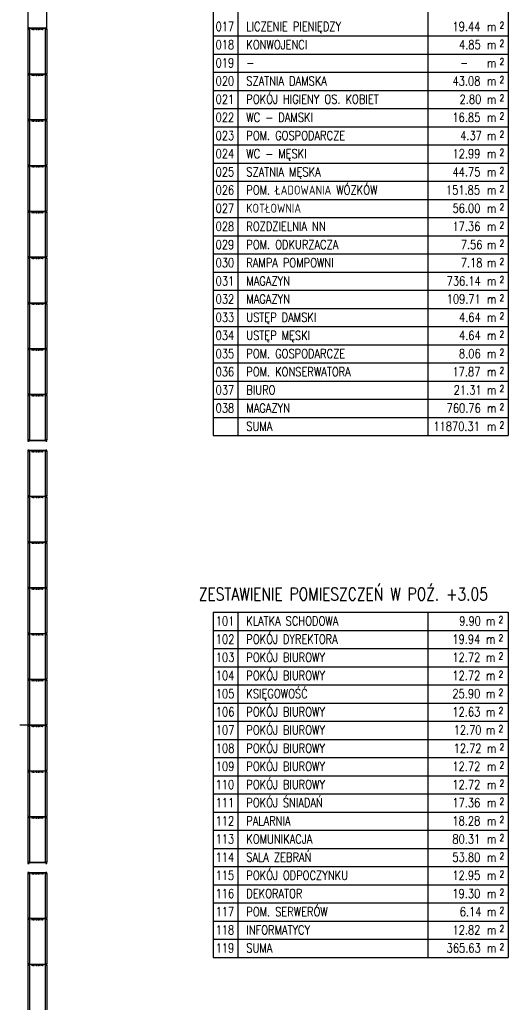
# Model space of a CAD drawing. Extents: x 153948 to 285449, y -89387 to -60195.
# Tile 83 of 101: x 263886 to 266850, y -82992 to -77018. Entities that reach past the tile are written whole.
import ezdxf

# ---------------------------------------------------------------- set-up
doc = ezdxf.new("R2010")
doc.units = 0
doc.header["$LTSCALE"] = 100
doc.header["$MEASUREMENT"] = 0
doc.layers.get('0').update_dxf_attribs({"linetype": 'CONTINUOUS'})
for name, color, linetype in [('OPIS-POM', 2, 'CONTINUOUS'), ('R450', 1, 'CONTINUOUS'), ('RS REGAŁY', 7, 'CONTINUOUS'), ('TABLICZKA', 7, 'CONTINUOUS')]:
    doc.layers.add(name, color=color, linetype=linetype)
doc.styles.add('DYBY-NORMALNY-0-8-N', font='ROMANS.SHX', dxfattribs={"width": 0.8})
doc.styles.get("Standard").update_dxf_attribs({"font": 'txt.shx'})

# ---------------------------------------------------------------- blocks, each defined once
blk = doc.blocks.new('RACK 450 270 115')
at = {"color": 1}
for p, q in [((2.75, 108), (2.75, 7)), ((4.25, 108), (4.25, 7)), ((7, 115), (277.8, 115)), ((7, 105.5), (277.8, 105.5)), ((7, 9.5), (277.8, 9.5)), ((7, 0), (277.8, 0))]:
    blk.add_line(p, q, dxfattribs=at)
for points in [[(0, 108), (7, 108), (7, 115), (0, 115)], [(0, 0), (7, 0), (7, 7), (0, 7)]]:
    blk.add_lwpolyline(points, close=True, dxfattribs=at)
at = {"color": 1, "insert": (9.25, 57.5), "char_height": 5, "width": 101, "attachment_point": 5, "rotation": 90}
blk.add_mtext('RACK 450 270 115', dxfattribs=at)
blk = doc.blocks.new('NOGA RACK 450 007 115')
at = {"color": 1}
for p, q in [((2.75, 108), (2.75, 7)), ((4.25, 108), (4.25, 7))]:
    blk.add_line(p, q, dxfattribs=at)
for points in [[(0, 108), (7, 108), (7, 115), (0, 115)], [(0, 0), (7, 0), (7, 7), (0, 7)]]:
    blk.add_lwpolyline(points, close=True, dxfattribs=at)

msp = doc.modelspace()

# ---------------------------------------------------------------- linework, layer by layer
at = {"layer": 'OPIS-POM'}
for p, q in [((265058.79, -76895.18), (265058.79, -77115.72)), ((265208.5, -76895.18), (265208.5, -77115.72)), ((266361.04, -76895.18), (266361.04, -77115.72)), ((266849.66, -76895.18), (266849.66, -77115.72)), ((265058.79, -77115.72), (265058.79, -77225.98)), ((265058.79, -77115.72), (265058.79, -77336.25)), ((265058.79, -77115.72), (266849.66, -77115.72)), ((265058.79, -77115.72), (266849.66, -77115.72)), ((265058.79, -77115.72), (266849.66, -77115.72)), ((265058.79, -77115.72), (266849.66, -77115.72)), ((265058.79, -77115.72), (266849.66, -77115.72)), ((265208.5, -77115.72), (265208.5, -77336.25)), ((266361.04, -77115.72), (266361.04, -77336.25)), ((266849.66, -77115.72), (266849.66, -77225.98)), ((266849.66, -77115.72), (266849.66, -77225.98)), ((266849.66, -77115.72), (266849.66, -77225.98)), ((266849.66, -77115.72), (266849.66, -77336.25)), ((265058.79, -77225.98), (266849.66, -77225.98)), ((265058.79, -77225.98), (266849.66, -77225.98)), ((265058.79, -77336.25), (266849.66, -77336.25)), ((265058.79, -77336.25), (266849.66, -77336.25)), ((265058.79, -77336.25), (266849.66, -77336.25)), ((265058.79, -77336.25), (266849.66, -77336.25)), ((265058.79, -77336.25), (266849.66, -77336.25)), ((265058.79, -77336.25), (266849.66, -77336.25)), ((265058.79, -77336.25), (265058.79, -77667.04)), ((265058.79, -77336.25), (265058.79, -77446.51)), ((265208.5, -77336.25), (265208.5, -77667.04)), ((266361.04, -77336.25), (266361.04, -77667.04)), ((266849.66, -77336.25), (266849.66, -77446.51)), ((266849.66, -77336.25), (266849.66, -77446.51)), ((266849.66, -77336.25), (266849.66, -77446.51)), ((266849.66, -77336.25), (266849.66, -77556.78)), ((265058.79, -77446.51), (266849.66, -77446.51)), ((265058.79, -77446.51), (266849.66, -77446.51)), ((266849.66, -77446.51), (266849.66, -77667.04)), ((266849.66, -77446.51), (266849.66, -77556.78)), ((266849.66, -77446.51), (266849.66, -77556.78)), ((265058.79, -77556.78), (266849.66, -77556.78)), ((265058.79, -77667.04), (266849.66, -77667.04)), ((265058.79, -77667.04), (266849.66, -77667.04)), ((265058.79, -77667.04), (266849.66, -77667.04)), ((265058.79, -77667.04), (265058.79, -77777.31)), ((265058.79, -77667.04), (265058.79, -77777.31)), ((265208.5, -77667.04), (265208.5, -77777.31)), ((266361.04, -77667.04), (266361.04, -77777.31)), ((266849.66, -77667.04), (266849.66, -77777.31)), ((266849.66, -77667.04), (266849.66, -77777.31)), ((266849.66, -77667.04), (266849.66, -77777.31)), ((266849.66, -77667.04), (266849.66, -77777.31)), ((265058.79, -77777.31), (266849.66, -77777.31)), ((265058.79, -77777.31), (266849.66, -77777.31)), ((265058.79, -77777.31), (265058.79, -77887.58)), ((265058.79, -77777.31), (265058.79, -77887.58)), ((265208.5, -77777.31), (265208.5, -77887.58)), ((266361.04, -77777.31), (266361.04, -77887.58)), ((266849.66, -77777.31), (266849.66, -77887.58)), ((266849.66, -77777.31), (266849.66, -77887.58)), ((265058.79, -77887.58), (266849.66, -77887.58)), ((265058.79, -77887.58), (266849.66, -77887.58)), ((265058.79, -77887.58), (266849.66, -77887.58)), ((265058.79, -77887.58), (266849.66, -77887.58)), ((265058.79, -77887.58), (265058.79, -78108.11)), ((265058.79, -77887.58), (265058.79, -77997.84)), ((265208.5, -77887.58), (265208.5, -78108.11)), ((266361.04, -77887.58), (266361.04, -78108.11)), ((266849.66, -77887.58), (266849.66, -77997.84)), ((266849.66, -77887.58), (266849.66, -77997.84)), ((266849.66, -77887.58), (266849.66, -77997.84)), ((266849.66, -77887.58), (266849.66, -78108.11)), ((265058.79, -77997.84), (266849.66, -77997.84)), ((265058.79, -77997.84), (266849.66, -77997.84)), ((265058.79, -78108.11), (266849.66, -78108.11)), ((265058.79, -78108.11), (266849.66, -78108.11)), ((265058.79, -78108.11), (266849.66, -78108.11)), ((265058.79, -78108.11), (265058.79, -78218.37)), ((265058.79, -78108.11), (265058.79, -78218.37)), ((265208.5, -78108.11), (265208.5, -78218.37)), ((266361.04, -78108.11), (266361.04, -78218.37)), ((266849.66, -78108.11), (266849.66, -78218.37)), ((266849.66, -78108.11), (266849.66, -78218.37)), ((265058.79, -78218.37), (266849.66, -78218.37)), ((265058.79, -78218.37), (266849.66, -78218.37)), ((265058.79, -78218.37), (266849.66, -78218.37)), ((265058.79, -78218.37), (266849.66, -78218.37)), ((265058.79, -78218.37), (265058.79, -78438.91)), ((265058.79, -78218.37), (265058.79, -78328.64)), ((265208.5, -78218.37), (265208.5, -78438.91)), ((266361.04, -78218.37), (266361.04, -78438.91)), ((266849.66, -78218.37), (266849.66, -78438.91)), ((266849.66, -78218.37), (266849.66, -78328.64)), ((266849.66, -78218.37), (266849.66, -78328.64)), ((266849.66, -78218.37), (266849.66, -78328.64)), ((265058.79, -78328.64), (266849.66, -78328.64)), ((265058.79, -78328.64), (266849.66, -78328.64)), ((265058.79, -78438.91), (266849.66, -78438.91)), ((265058.79, -78438.91), (266849.66, -78438.91)), ((265058.79, -78438.91), (266849.66, -78438.91)), ((265058.79, -78438.91), (266849.66, -78438.91)), ((265058.79, -78438.91), (266849.66, -78438.91)), ((265058.79, -78438.91), (265058.79, -78659.44)), ((265058.79, -78438.91), (265058.79, -78549.17)), ((265208.5, -78438.91), (265208.5, -78659.44)), ((266361.04, -78438.91), (266361.04, -78659.44)), ((266849.66, -78438.91), (266849.66, -78659.44)), ((266849.66, -78438.91), (266849.66, -78549.17)), ((266849.66, -78438.91), (266849.66, -78549.17)), ((266849.66, -78438.91), (266849.66, -78549.17)), ((265058.79, -78549.17), (266849.66, -78549.17)), ((265058.79, -78549.17), (266849.66, -78549.17)), ((265058.79, -78659.44), (265058.79, -78769.7)), ((265058.79, -78659.44), (265058.79, -78990.23)), ((265058.79, -78659.44), (266849.66, -78659.44)), ((265058.79, -78659.44), (266849.66, -78659.44)), ((265058.79, -78659.44), (266849.66, -78659.44)), ((265058.79, -78659.44), (266849.66, -78659.44)), ((265058.79, -78659.44), (266849.66, -78659.44)), ((265058.79, -78659.44), (266849.66, -78659.44)), ((265208.5, -78659.44), (265208.5, -78990.23)), ((266361.04, -78659.44), (266361.04, -78990.23)), ((266849.66, -78659.44), (266849.66, -78879.97)), ((266849.66, -78659.44), (266849.66, -78769.7)), ((266849.66, -78659.44), (266849.66, -78769.7)), ((266849.66, -78659.44), (266849.66, -78769.7)), ((265058.79, -78769.7), (266849.66, -78769.7)), ((265058.79, -78769.7), (266849.66, -78769.7)), ((266849.66, -78769.7), (266849.66, -78879.97)), ((266849.66, -78769.7), (266849.66, -78879.97)), ((266849.66, -78769.7), (266849.66, -78990.23)), ((265058.79, -78879.97), (266849.66, -78879.97)), ((265058.79, -78990.23), (266849.66, -78990.23)), ((265058.79, -78990.23), (265058.79, -79210.77)), ((265058.79, -78990.23), (266849.66, -78990.23)), ((265058.79, -78990.23), (266849.66, -78990.23)), ((265208.5, -78990.23), (265208.5, -79541.56)), ((266361.04, -78990.23), (266361.04, -79541.56)), ((266849.66, -78990.23), (266849.66, -79321.03)), ((265058.79, -79100.5), (265058.79, -79541.56)), ((265058.79, -79100.5), (266849.66, -79100.5)), ((265058.79, -79100.5), (266849.66, -79100.5)), ((265058.79, -79100.5), (266849.66, -79100.5)), ((265058.79, -79100.5), (266849.66, -79100.5)), ((265058.79, -79100.5), (266849.66, -79100.5)), ((265058.79, -79100.5), (266849.66, -79100.5)), ((266849.66, -79100.5), (266849.66, -79210.77)), ((266849.66, -79100.5), (266849.66, -79210.77)), ((266849.66, -79100.5), (266849.66, -79210.77)), ((265058.79, -79210.77), (266849.66, -79210.77)), ((265058.79, -79321.03), (266849.66, -79321.03)), ((266849.66, -79321.03), (266849.66, -79431.3)), ((266849.66, -79321.03), (266849.66, -79431.3)), ((266849.66, -79321.03), (266849.66, -79541.56)), ((265058.79, -79431.3), (266849.66, -79431.3)), ((265058.79, -79541.56), (266849.66, -79541.56)), ((265058.79, -80612.82), (265058.79, -80723.08)), ((265058.79, -80612.82), (266849.66, -80612.82)), ((265208.5, -80612.82), (265208.5, -80723.08)), ((266361.04, -80612.82), (266361.04, -80723.08)), ((266849.66, -80612.82), (266849.66, -80723.08)), ((266849.66, -80612.82), (266849.66, -80723.08)), ((265058.79, -80723.08), (265058.79, -80833.35)), ((265058.79, -80723.08), (266849.66, -80723.08)), ((265058.79, -80723.08), (266849.66, -80723.08)), ((265208.5, -80723.08), (265208.5, -80833.35)), ((266361.04, -80723.08), (266361.04, -80833.35)), ((266849.66, -80723.08), (266849.66, -80833.35)), ((266849.66, -80723.08), (266849.66, -80833.35)), ((265058.79, -80833.35), (265058.79, -80943.62)), ((265058.79, -80833.35), (266849.66, -80833.35)), ((265058.79, -80833.35), (266849.66, -80833.35)), ((265058.79, -80833.35), (266849.66, -80833.35)), ((265208.5, -80833.35), (265208.5, -80943.62)), ((266361.04, -80833.35), (266361.04, -80943.62)), ((266849.66, -80833.35), (266849.66, -80943.62)), ((266849.66, -80833.35), (266849.66, -80943.62)), ((265058.79, -80943.62), (265058.79, -81053.88)), ((265058.79, -80943.62), (266849.66, -80943.62)), ((265058.79, -80943.62), (266849.66, -80943.62)), ((265208.5, -80943.62), (265208.5, -81053.88)), ((266361.04, -80943.62), (266361.04, -81053.88)), ((266849.66, -80943.62), (266849.66, -81053.88)), ((266849.66, -80943.62), (266849.66, -81053.88)), ((265058.79, -81053.88), (265058.79, -81164.15)), ((265058.79, -81053.88), (266849.66, -81053.88)), ((265058.79, -81053.88), (266849.66, -81053.88)), ((265208.5, -81053.88), (265208.5, -81164.15)), ((266361.04, -81053.88), (266361.04, -81164.15)), ((266849.66, -81053.88), (266849.66, -81164.15)), ((266849.66, -81053.88), (266849.66, -81164.15)), ((265058.79, -81164.15), (265058.79, -81274.41)), ((265058.79, -81164.15), (266849.66, -81164.15)), ((265058.79, -81164.15), (266849.66, -81164.15)), ((265208.5, -81164.15), (265208.5, -81274.41)), ((266361.04, -81164.15), (266361.04, -81274.41)), ((266849.66, -81164.15), (266849.66, -81274.41)), ((266849.66, -81164.15), (266849.66, -81274.41)), ((265058.79, -81274.41), (265058.79, -81384.68)), ((265058.79, -81274.41), (266849.66, -81274.41)), ((265058.79, -81274.41), (266849.66, -81274.41)), ((265208.5, -81274.41), (265208.5, -81384.68)), ((266361.04, -81274.41), (266361.04, -81384.68)), ((266849.66, -81274.41), (266849.66, -81384.68)), ((266849.66, -81274.41), (266849.66, -81384.68)), ((266849.66, -81274.41), (266849.66, -81384.68)), ((266849.66, -81274.41), (266849.66, -81384.68)), ((265058.79, -81384.68), (265058.79, -81494.94)), ((265058.79, -81384.68), (265058.79, -81494.94)), ((265058.79, -81384.68), (266849.66, -81384.68)), ((265058.79, -81384.68), (266849.66, -81384.68)), ((265208.5, -81384.68), (265208.5, -81494.94)), ((266361.04, -81384.68), (266361.04, -81494.94)), ((266849.66, -81384.68), (266849.66, -81494.94)), ((266849.66, -81384.68), (266849.66, -81494.94)), ((266849.66, -81384.68), (266849.66, -81494.94)), ((266849.66, -81384.68), (266849.66, -81494.94)), ((265058.79, -81494.94), (265058.79, -81605.21)), ((265058.79, -81494.94), (265058.79, -81605.21)), ((265058.79, -81494.94), (266849.66, -81494.94)), ((265058.79, -81494.94), (266849.66, -81494.94)), ((265208.5, -81494.94), (265208.5, -81605.21)), ((266361.04, -81494.94), (266361.04, -81605.21)), ((266849.66, -81494.94), (266849.66, -81605.21)), ((266849.66, -81494.94), (266849.66, -81605.21)), ((266849.66, -81494.94), (266849.66, -81605.21)), ((266849.66, -81494.94), (266849.66, -81605.21)), ((265058.79, -81605.21), (265058.79, -81715.48)), ((265058.79, -81605.21), (265058.79, -81715.48)), ((265058.79, -81605.21), (266849.66, -81605.21)), ((265058.79, -81605.21), (266849.66, -81605.21)), ((265208.5, -81605.21), (265208.5, -81715.48)), ((266361.04, -81605.21), (266361.04, -81715.48)), ((266849.66, -81605.21), (266849.66, -81715.48)), ((266849.66, -81605.21), (266849.66, -81715.48)), ((266849.66, -81605.21), (266849.66, -81715.48)), ((266849.66, -81605.21), (266849.66, -81715.48)), ((265058.79, -81715.48), (265058.79, -81825.74)), ((265058.79, -81715.48), (265058.79, -81825.74)), ((265058.79, -81715.48), (266849.66, -81715.48)), ((265058.79, -81715.48), (266849.66, -81715.48)), ((265208.5, -81715.48), (265208.5, -81825.74)), ((266361.04, -81715.48), (266361.04, -81825.74)), ((266849.66, -81715.48), (266849.66, -81825.74)), ((266849.66, -81715.48), (266849.66, -81825.74)), ((266849.66, -81715.48), (266849.66, -81825.74)), ((266849.66, -81715.48), (266849.66, -81825.74)), ((265058.79, -81825.74), (265058.79, -81936.01)), ((265058.79, -81825.74), (265058.79, -81936.01)), ((265058.79, -81825.74), (266849.66, -81825.74)), ((265058.79, -81825.74), (266849.66, -81825.74)), ((265208.5, -81825.74), (265208.5, -81936.01)), ((266361.04, -81825.74), (266361.04, -81936.01)), ((266849.66, -81825.74), (266849.66, -81936.01)), ((266849.66, -81825.74), (266849.66, -81936.01)), ((265058.79, -81936.01), (265058.79, -82046.27)), ((265058.79, -81936.01), (265058.79, -82156.54)), ((265058.79, -81936.01), (266849.66, -81936.01)), ((265058.79, -81936.01), (266849.66, -81936.01)), ((265058.79, -81936.01), (266849.66, -81936.01)), ((265058.79, -81936.01), (266849.66, -81936.01)), ((265208.5, -81936.01), (265208.5, -82156.54)), ((266361.04, -81936.01), (266361.04, -82156.54)), ((266849.66, -81936.01), (266849.66, -82156.54)), ((266849.66, -81936.01), (266849.66, -82046.27)), ((266849.66, -81936.01), (266849.66, -82046.27)), ((266849.66, -81936.01), (266849.66, -82046.27)), ((265058.79, -82046.27), (266849.66, -82046.27)), ((265058.79, -82046.27), (266849.66, -82046.27)), ((265058.79, -82156.54), (265058.79, -82266.81)), ((265058.79, -82156.54), (265058.79, -82266.81)), ((265058.79, -82156.54), (266849.66, -82156.54)), ((265058.79, -82156.54), (266849.66, -82156.54)), ((265058.79, -82156.54), (266849.66, -82156.54)), ((265208.5, -82156.54), (265208.5, -82266.81)), ((266361.04, -82156.54), (266361.04, -82266.81)), ((266849.66, -82156.54), (266849.66, -82266.81)), ((266849.66, -82156.54), (266849.66, -82266.81)), ((265058.79, -82266.81), (265058.79, -82377.07)), ((265058.79, -82266.81), (265058.79, -82487.34)), ((265058.79, -82266.81), (266849.66, -82266.81)), ((265058.79, -82266.81), (266849.66, -82266.81)), ((265058.79, -82266.81), (266849.66, -82266.81)), ((265058.79, -82266.81), (266849.66, -82266.81)), ((265208.5, -82266.81), (265208.5, -82487.34)), ((266361.04, -82266.81), (266361.04, -82487.34)), ((266849.66, -82266.81), (266849.66, -82377.07)), ((266849.66, -82266.81), (266849.66, -82377.07)), ((266849.66, -82266.81), (266849.66, -82377.07)), ((266849.66, -82266.81), (266849.66, -82487.34)), ((265058.79, -82377.07), (266849.66, -82377.07)), ((265058.79, -82377.07), (266849.66, -82377.07)), ((265058.79, -82487.34), (265058.79, -82597.6)), ((265058.79, -82487.34), (265058.79, -82707.87)), ((265058.79, -82487.34), (266849.66, -82487.34)), ((265058.79, -82487.34), (266849.66, -82487.34)), ((265058.79, -82487.34), (266849.66, -82487.34)), ((265058.79, -82487.34), (266849.66, -82487.34)), ((265058.79, -82487.34), (266849.66, -82487.34)), ((265208.5, -82487.34), (265208.5, -82707.87)), ((266361.04, -82487.34), (266361.04, -82707.87)), ((266849.66, -82487.34), (266849.66, -82597.6)), ((266849.66, -82487.34), (266849.66, -82597.6)), ((266849.66, -82487.34), (266849.66, -82597.6)), ((266849.66, -82487.34), (266849.66, -82707.87)), ((265058.79, -82597.6), (266849.66, -82597.6)), ((265058.79, -82597.6), (266849.66, -82597.6)), ((265058.79, -82707.87), (266849.66, -82707.87)), ((265058.79, -82707.87), (266849.66, -82707.87)), ((265058.79, -82707.87), (266849.66, -82707.87)), ((265058.79, -82707.87), (266849.66, -82707.87)), ((265058.79, -82707.87), (266849.66, -82707.87)), ((265058.79, -82707.87), (266849.66, -82707.87))]:
    msp.add_line(p, q, dxfattribs=at)
at = {"layer": 'R450'}
msp.add_lwpolyline([(264050.67, -77067.71), (264050.67, -76511.71), (263935.67, -76511.71), (263935.67, -77067.71)], close=True, dxfattribs=at)
at = {"layer": 'TABLICZKA'}
msp.add_line((263935.67, -81297.71), (263885.67, -81297.71), dxfattribs=at)

# ---------------------------------------------------------------- block references
at = {"layer": 'RS REGAŁY', "rotation": 270}
for name, p in [('RACK 450 270 115', (263935.67, -77067.71)), ('RACK 450 270 115', (263935.67, -77345.51)), ('RACK 450 270 115', (263935.67, -77623.31)), ('RACK 450 270 115', (263935.67, -77901.11)), ('RACK 450 270 115', (263935.67, -78178.91)), ('RACK 450 270 115', (263935.67, -78456.71)), ('RACK 450 270 115', (263935.67, -78734.51)), ('RACK 450 270 115', (263935.67, -79012.31)), ('RACK 450 270 115', (263935.67, -79290.11)), ('NOGA RACK 450 007 115', (263935.67, -79567.91)), ('RACK 450 270 115', (263935.67, -79629.71)), ('RACK 450 270 115', (263935.67, -79907.51)), ('RACK 450 270 115', (263935.67, -80185.31)), ('RACK 450 270 115', (263935.67, -80463.11)), ('RACK 450 270 115', (263935.67, -80740.91)), ('RACK 450 270 115', (263935.67, -81018.71)), ('RACK 450 270 115', (263935.67, -81296.51)), ('RACK 450 270 115', (263935.67, -81574.31)), ('RACK 450 270 115', (263935.67, -81852.11)), ('NOGA RACK 450 007 115', (263935.67, -82129.91)), ('RACK 450 270 115', (263935.67, -82191.71)), ('RACK 450 270 115', (263935.67, -82469.51)), ('RACK 450 270 115', (263935.67, -82747.31))]:
    msp.add_blockref(name, p, dxfattribs=at)

# ---------------------------------------------------------------- texts
at = {"layer": 'OPIS-POM', "style": 'DYBY-NORMALNY-0-8-N', "width": 0.8}
for s, height, p in [('017', 54.844, (265074.22, -77086.37)), ('LICZENIE PIENIĘDZY', 54.8438, (265260.27, -77086.37)), ('19.44', 54.844, (266511.3, -77086.37)), ('m', 54.84, (266720.9, -77086.37)), ('2', 41.13, (266796.94, -77071.42)), ('018', 54.844, (265074.22, -77196.63)), ('KONWOJENCI', 54.844, (265260.27, -77196.63)), ('4.85', 54.844, (266550.52, -77196.63)), ('m', 54.84, (266720.9, -77196.63)), ('2', 41.13, (266796.94, -77181.68)), ('019', 54.844, (265074.22, -77306.9)), ('2', 41.13, (266796.94, -77291.95)), ('-', 54.84, (265260.27, -77306.9)), ('-', 54.84, (266557.65, -77306.9)), ('m', 54.84, (266720.9, -77306.9)), ('020', 54.844, (265074.22, -77417.17)), ('SZATNIA DAMSKA', 54.8438, (265260.27, -77417.17)), ('43.08', 54.844, (266511.3, -77417.17)), ('2', 41.13, (266796.94, -77402.21)), ('m', 54.84, (266720.9, -77417.17)), ('021', 54.844, (265074.22, -77527.43)), ('POKÓJ HIGIENY OS. KOBIET', 54.8438, (265260.27, -77527.43)), ('2.80', 54.844, (266554.09, -77527.43)), ('m', 54.84, (266720.9, -77527.43)), ('2', 41.13, (266796.94, -77512.48)), ('022', 54.844, (265074.22, -77637.7)), ('WC - DAMSKI', 54.8438, (265260.27, -77637.7)), ('16.85', 54.844, (266510.79, -77637.7)), ('m', 54.84, (266720.9, -77637.7)), ('2', 41.13, (266796.94, -77622.75)), ('023', 54.844, (265074.22, -77747.96)), ('POM. GOSPODARCZE', 54.8438, (265260.27, -77747.96)), ('4.37', 54.844, (266557.65, -77747.96)), ('m', 54.84, (266720.9, -77747.96)), ('2', 41.13, (266796.94, -77733.01)), ('024', 54.844, (265074.22, -77858.23)), ('WC - MĘSKI', 54.844, (265260.27, -77858.23)), ('12.99', 54.844, (266511.3, -77858.23)), ('m', 54.84, (266720.9, -77858.23)), ('2', 41.13, (266796.94, -77843.28)), ('SZATNIA MĘSKA', 54.8438, (265260.27, -77968.49)), ('025', 54.844, (265074.22, -77968.49)), ('44.75', 54.844, (266511.3, -77968.49)), ('m', 54.84, (266720.9, -77968.49)), ('2', 41.13, (266796.94, -77953.54)), ('026', 54.844, (265074.22, -78078.76)), ('POM. ŁADOWANIA WÓZKÓW', 54.8438, (265260.27, -78078.76)), ('151.85', 54.844, (266471.2, -78078.76)), ('2', 41.13, (266796.94, -78063.81)), ('m', 54.84, (266720.9, -78078.76)), ('027', 54.844, (265074.22, -78189.03)), ('KOTŁOWNIA', 54.844, (265260.27, -78189.03)), ('56.00', 54.844, (266511.3, -78189.03)), ('m', 54.84, (266720.9, -78189.03)), ('2', 41.13, (266796.94, -78174.07)), ('028', 54.844, (265074.22, -78299.29)), ('ROZDZIELNIA NN', 54.8438, (265260.27, -78299.29)), ('17.36', 54.844, (266511.3, -78299.29)), ('m', 54.84, (266720.9, -78299.29)), ('2', 41.13, (266796.94, -78284.34)), ('029', 54.844, (265074.22, -78409.56)), ('POM. ODKURZACZA', 54.8438, (265260.27, -78409.56)), ('7.56', 54.844, (266561.22, -78409.56)), ('m', 54.84, (266720.9, -78409.56)), ('2', 41.13, (266796.94, -78394.61)), ('030', 54.844, (265074.22, -78519.82)), ('RAMPA POMPOWNI', 54.8438, (265260.27, -78519.82)), ('7.18', 54.844, (266561.22, -78519.82)), ('m', 54.84, (266720.9, -78519.82)), ('2', 41.13, (266796.94, -78504.87)), ('031', 54.844, (265074.22, -78630.09)), ('MAGAZYN', 54.844, (265260.27, -78630.09)), ('736.14', 54.844, (266475.64, -78630.09)), ('m', 54.84, (266720.9, -78630.09)), ('2', 41.13, (266796.94, -78615.14)), ('032', 54.844, (265074.22, -78740.35)), ('MAGAZYN', 54.844, (265260.27, -78740.35)), ('109.71', 54.844, (266475.64, -78740.35)), ('2', 41.13, (266796.94, -78725.4)), ('m', 54.84, (266720.9, -78740.35)), ('033', 54.844, (265074.22, -78850.62)), ('USTĘP DAMSKI', 54.8438, (265260.27, -78850.62)), ('4.64', 54.844, (266550.52, -78850.62)), ('2', 41.13, (266796.94, -78835.67)), ('m', 54.84, (266720.9, -78850.62)), ('034', 54.844, (265074.22, -78960.89)), ('USTĘP MĘSKI', 54.8438, (265260.27, -78960.89)), ('4.64', 54.844, (266550.52, -78960.89)), ('m', 54.84, (266720.9, -78960.89)), ('2', 41.13, (266796.94, -78945.93)), ('035', 54.844, (265074.22, -79071.15)), ('POM. GOSPODARCZE', 54.8438, (265260.27, -79071.15)), ('8.06', 54.844, (266550.52, -79071.15)), ('m', 54.84, (266720.9, -79071.15)), ('2', 41.13, (266796.94, -79056.2)), ('036', 54.844, (265074.22, -79181.42)), ('POM. KONSERWATORA', 54.8438, (265260.27, -79181.42)), ('17.87', 54.844, (266511.3, -79181.42)), ('m', 54.84, (266720.9, -79181.42)), ('2', 41.13, (266796.94, -79166.47)), ('037', 54.844, (265074.22, -79291.68)), ('BIURO', 54.844, (265260.27, -79291.68)), ('21.31', 54.844, (266518.43, -79291.68)), ('m', 54.84, (266720.9, -79291.68)), ('2', 41.13, (266796.94, -79276.73)), ('2', 41.13, (266796.94, -79387)), ('038', 54.844, (265074.22, -79401.95)), ('MAGAZYN', 54.844, (265260.27, -79401.95)), ('760.76', 54.844, (266475.64, -79401.95)), ('m', 54.84, (266720.9, -79401.95)), ('SUMA', 54.844, (265260.27, -79512.21)), ('11870.31', 54.844, (266394.94, -79512.21)), ('2', 41.13, (266796.94, -79497.26)), ('m', 54.84, (266720.9, -79512.21)), ('ZESTAWIENIE POMIESZCZEŃ W POŹ. +3.05', 76.7812, (264972.46, -80541.08)), ('101', 54.844, (265075.34, -80693.74)), ('KLATKA SCHODOWA', 54.8438, (265260.27, -80693.74)), ('9.90', 54.844, (266551.75, -80693.74)), ('m', 54.84, (266714.86, -80693.74)), ('2', 41.13, (266790.9, -80678.78)), ('102', 54.844, (265075.34, -80804)), ('POKÓJ DYREKTORA', 54.8438, (265260.27, -80804)), ('19.94', 54.844, (266510.43, -80804)), ('m', 54.84, (266714.86, -80804)), ('2', 41.13, (266790.9, -80789.05)), ('103', 54.844, (265075.34, -80914.27)), ('POKÓJ BIUROWY', 54.8438, (265260.27, -80914.27)), ('12.72', 54.844, (266510.43, -80914.27)), ('m', 54.84, (266714.86, -80914.27)), ('2', 41.13, (266790.9, -80899.32)), ('POKÓJ BIUROWY', 54.8438, (265260.27, -81024.53)), ('104', 54.844, (265075.34, -81024.53)), ('12.72', 54.844, (266510.43, -81024.53)), ('m', 54.84, (266714.86, -81024.53)), ('2', 41.13, (266790.9, -81009.58)), ('KSIĘGOWOŚĆ', 54.844, (265260.27, -81134.8)), ('105', 54.844, (265075.34, -81134.8)), ('25.90', 54.844, (266510.43, -81134.8)), ('m', 54.84, (266714.86, -81134.8)), ('2', 41.13, (266790.9, -81119.85)), ('106', 54.844, (265075.34, -81245.07)), ('POKÓJ BIUROWY', 54.8438, (265260.27, -81245.07)), ('12.63', 54.844, (266510.43, -81245.07)), ('2', 41.13, (266790.9, -81230.11)), ('m', 54.84, (266714.86, -81245.07)), ('107', 54.844, (265075.34, -81355.33)), ('POKÓJ BIUROWY', 54.8438, (265260.27, -81355.33)), ('12.70', 54.844, (266517.92, -81355.33)), ('m', 54.84, (266714.86, -81355.33)), ('2', 41.13, (266790.9, -81340.38)), ('108', 54.844, (265075.34, -81465.6)), ('POKÓJ BIUROWY', 54.8438, (265260.27, -81465.6)), ('12.72', 54.844, (266517.92, -81465.6)), ('m', 54.84, (266720.9, -81465.6)), ('2', 41.13, (266796.94, -81450.65)), ('109', 54.844, (265075.34, -81575.86)), ('POKÓJ BIUROWY', 54.8438, (265260.27, -81575.86)), ('12.72', 54.844, (266510.43, -81575.86)), ('m', 54.84, (266720.9, -81575.86)), ('2', 41.13, (266796.94, -81560.91)), ('POKÓJ BIUROWY', 54.8438, (265260.27, -81686.13)), ('110', 54.844, (265074.22, -81686.13)), ('12.72', 54.844, (266510.43, -81686.13)), ('m', 54.84, (266720.9, -81686.13)), ('2', 41.13, (266796.94, -81671.18)), ('POKÓJ ŚNIADAŃ', 54.8438, (265260.27, -81796.39)), ('111', 54.844, (265074.22, -81796.39)), ('17.36', 54.844, (266510.43, -81796.39)), ('m', 54.84, (266720.9, -81796.39)), ('2', 41.13, (266796.94, -81781.44)), ('112', 54.844, (265074.22, -81906.66)), ('PALARNIA', 54.844, (265260.27, -81906.66)), ('18.28', 54.844, (266510.43, -81906.66)), ('2', 41.13, (266796.94, -81891.71)), ('m', 54.84, (266720.9, -81906.66)), ('113', 54.844, (265074.22, -82016.93)), ('KOMUNIKACJA', 54.8438, (265260.27, -82016.93)), ('80.31', 54.844, (266510.43, -82016.93)), ('2', 41.13, (266796.94, -82001.97)), ('m', 54.84, (266720.9, -82016.93)), ('114', 54.844, (265074.22, -82127.19)), ('SALA ZEBRAŃ', 54.8438, (265260.27, -82127.19)), ('53.80', 54.844, (266510.43, -82127.19)), ('m', 54.84, (266720.9, -82127.19)), ('2', 41.13, (266796.94, -82112.24)), ('115', 54.844, (265074.22, -82237.46)), ('POKÓJ ODPOCZYNKU', 54.8438, (265260.27, -82237.46)), ('12.95', 54.844, (266510.43, -82237.46)), ('m', 54.84, (266720.9, -82237.46)), ('2', 41.13, (266796.94, -82222.51)), ('116', 54.844, (265074.22, -82347.72)), ('DEKORATOR', 54.844, (265260.27, -82347.72)), ('19.30', 54.844, (266510.43, -82347.72)), ('m', 54.84, (266720.9, -82347.72)), ('2', 41.13, (266796.94, -82332.77)), ('POM. SERWERÓW', 54.8438, (265260.27, -82457.99)), ('117', 54.844, (265074.22, -82457.99)), ('6.14', 54.844, (266555.09, -82457.99)), ('m', 54.84, (266720.9, -82457.99)), ('2', 41.13, (266796.94, -82443.04)), ('2', 41.13, (266796.94, -82553.3)), ('118', 54.844, (265074.22, -82568.25)), ('INFORMATYCY', 54.8438, (265260.27, -82568.25)), ('12.82', 54.844, (266511.3, -82568.25)), ('m', 54.84, (266720.9, -82568.25)), ('119', 54.844, (265074.22, -82678.52)), ('SUMA', 54.844, (265260.27, -82678.52)), ('365.63', 54.844, (266475.64, -82678.52)), ('2', 41.13, (266796.94, -82663.57)), ('m', 54.84, (266720.9, -82678.52))]:
    msp.add_text(s, height=height, dxfattribs=at).set_placement(p)

doc.saveas('drawing.dxf')
